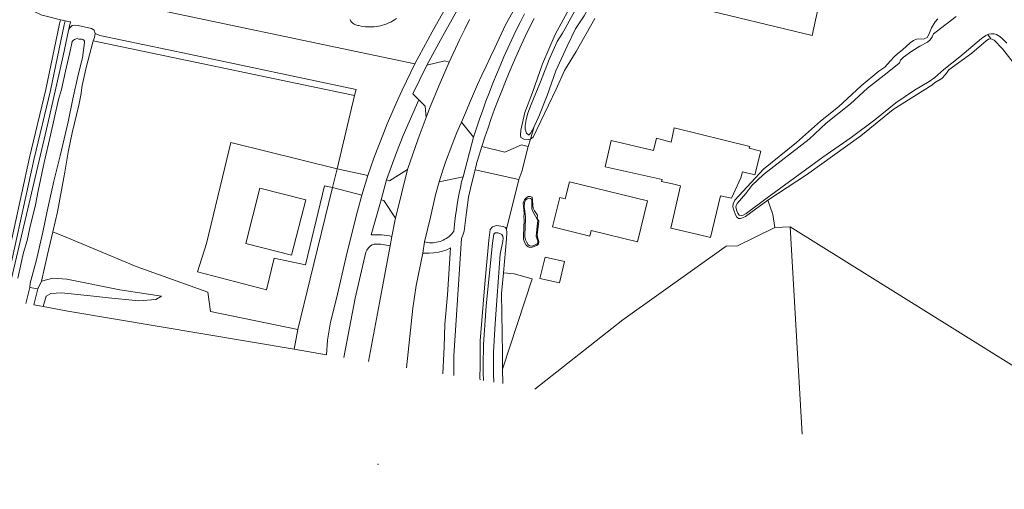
# Model space of a CAD drawing. Header units: metres. Extents: x 89888 to 94270, y 464165 to 468904.
# Tile 26 of 256: x 91269 to 91476, y 465131 to 465230. Entities that reach past the tile are written whole.
import ezdxf

# ---------------------------------------------------------------- set-up
doc = ezdxf.new("R2010")
doc.units = ezdxf.units.M
for name, color, linetype, lineweight in [('B_BEBOUWINGSGRENS_0', 251, 'CONTINUOUS', 13), ('G_GRENS_ALGEMEEN_0', 251, 'CONTINUOUS', 13), ('T_CULTUURGRENS_0', 251, 'CONTINUOUS', 13), ('T_HEK_LIJN_0', 251, 'CONTINUOUS', 13), ('V_WEGGRENS_0', 251, 'CONTINUOUS', 13), ('W_WATERGRENS_0', 251, 'CONTINUOUS', 13)]:
    doc.layers.add(name, color=color, linetype=linetype, lineweight=lineweight)

# ---------------------------------------------------------------- blocks, each defined once
blk = doc.blocks.new('OGT_BLOK4_ACAD_1_FMEBLOCK2')
at = {"layer": 'T_CULTUURGRENS_0'}
for p, q in [((-26.45, 4.51), (-26.46, 4.51)), ((26.46, -4.51), (-21.29, 3.53))]:
    blk.add_line(p, q, dxfattribs=at)

msp = doc.modelspace()

# ---------------------------------------------------------------- linework, layer by layer
at = {"layer": 'B_BEBOUWINGSGRENS_0'}
for points in [[(91421.25, 465198.34), (91423.83, 465197.73), (91425.12, 465202.71), (91422.66, 465203.29), (91422.76, 465203.64), (91406.84, 465207.58), (91406.2, 465204.59), (91403.05, 465205.41), (91402.42, 465202.85), (91393.5, 465204.97), (91392.22, 465199.41)], [(91392.22, 465199.41), (91404.28, 465196.74), (91404.15, 465196.29), (91406.46, 465195.8), (91408.17, 465195.4), (91406.11, 465186.47), (91411.91, 465185.13), (91414.51, 465184.45), (91416.58, 465193.29), (91418.88, 465192.76), (91420.88, 465197.03), (91421.25, 465198.34)], [(91381.15, 465186.71), (91389.05, 465184.78), (91389.32, 465185.92), (91399.07, 465183.55), (91401.18, 465192.21), (91384.7, 465196.22)], [(91384.7, 465196.22), (91383.83, 465192.64), (91382.67, 465192.92), (91381.15, 465186.71)], [(91329.08, 465192.39), (91319.39, 465194.86), (91316.42, 465183.22), (91326.11, 465180.75), (91329.08, 465192.39)], [(91378.45, 465175.84), (91382.63, 465174.89), (91383.66, 465179.42), (91379.59, 465180.34), (91378.45, 465175.84)]]:
    msp.add_lwpolyline(points, dxfattribs=at)
at = {"layer": 'G_GRENS_ALGEMEEN_0'}
for p, q in [((91371.41, 465184.2), (91370.78, 465176.99)), ((91370.61, 465156.65), (91370.64, 465153.64))]:
    msp.add_line(p, q, dxfattribs=at)
for points in [[(91390.07, 465230.71), (91386.13, 465223.76), (91383.66, 465219.74), (91381.93, 465215.8), (91377.04, 465205.66), (91376.48, 465205.25)], [(91426.6, 465192.33), (91421.88, 465188.89), (91421.21, 465188.59), (91420.82, 465188.46), (91420.37, 465188.51), (91420.05, 465188.78), (91419.72, 465189.28), (91419.38, 465190.21), (91419.2, 465190.95), (91419.26, 465191.59), (91419.58, 465192.33), (91423.04, 465196.07), (91425.68, 465198.88), (91432.6, 465204.54), (91437.71, 465209.02), (91441.49, 465212.05), (91446.25, 465216.51), (91449.96, 465219.59), (91451.24, 465220.4), (91452.35, 465221.69), (91453.3, 465222.64), (91454.02, 465223.28), (91454.98, 465224.08), (91456.62, 465225.52), (91457.29, 465226.04), (91457.91, 465226.32), (91459.58, 465226.4), (91460.2, 465226.68), (91460.51, 465227.28), (91461.09, 465228.72), (91461.85, 465230), (91462.45, 465230.59)], [(91376.85, 465192.91), (91376.8, 465192.96), (91376.45, 465193.13), (91376.02, 465193.09), (91375.42, 465192.69), (91375.2, 465192.41), (91374.97, 465191.73), (91374.99, 465191.16)], [(91374.99, 465191.16), (91375.17, 465189.55), (91375.07, 465188.84), (91375.13, 465188.11), (91375.02, 465184.9), (91375.04, 465184.14), (91375.21, 465183.45), (91375.56, 465182.87), (91376.01, 465182.48), (91376.38, 465182.36), (91376.88, 465182.4), (91377.82, 465182.79), (91378.18, 465183.11), (91378.24, 465183.61), (91378.08, 465184.23), (91377.93, 465185.02), (91378.02, 465186.16), (91378.24, 465187.94), (91377.9, 465188.48), (91377.99, 465189.17), (91377.32, 465190.07), (91377.07, 465190.67), (91377.01, 465191.17), (91376.93, 465192.5), (91376.85, 465192.91)]]:
    msp.add_lwpolyline(points, dxfattribs=at)
at = {"layer": 'T_CULTUURGRENS_0'}
for p, q in [((91284.66, 465227.53), (91285.64, 465227.11)), ((91284.22, 465225.95), (91339.4, 465214.45)), ((91473.59, 465226.43), (91472.99, 465227.29)), ((91339.69, 465215.7), (91339.4, 465214.45)), ((91431.3, 465186.69), (91428.07, 465186.59)), ((91431.3, 465186.69), (91433.8, 465142.98)), ((91370.78, 465176.99), (91370.41, 465172.66)), ((91370.78, 465176.99), (91370.78, 465176.99)), ((91270.84, 465173.9), (91272.54, 465173.6)), ((91272.54, 465173.6), (91271.73, 465170.23)), ((91273.36, 465175.26), (91272.54, 465173.6)), ((91272.93, 465170.03), (91271.73, 465170.23)), ((91271.73, 465170.23), (91271.73, 465170.23)), ((91273.7, 465169.9), (91272.93, 465170.03)), ((91278.87, 465168.92), (91273.7, 465169.9))]:
    msp.add_line(p, q, dxfattribs=at)
for points in [[(91376.48, 465205.25), (91376.15, 465205.17), (91375.08, 465205.24), (91374.49, 465205.58), (91374.4, 465206.06), (91374.49, 465207.1), (91375.32, 465210.87), (91376.93, 465215.09), (91379.03, 465221.12), (91381.74, 465227.28), (91385.1, 465233.5), (91388.66, 465238.55), (91390.84, 465242.42), (91395.35, 465248.97), (91399.56, 465253.9), (91404.9, 465260.42), (91409.16, 465264.91), (91414.98, 465270.59), (91418.9, 465274.35), (91422.93, 465278.16), (91428.57, 465282.68), (91432.36, 465285.61)], [(91284.66, 465227.53), (91284.5, 465226.67), (91284.22, 465225.95)], [(91284.22, 465225.95), (91284.13, 465225.71), (91282.73, 465220.33), (91281.93, 465216.57), (91281.62, 465214.53), (91281.22, 465212.37), (91279.79, 465206.57), (91278.99, 465202.47), (91278.23, 465198.25), (91278.02, 465197.11), (91276.69, 465189.86), (91275.69, 465185.65)], [(91473.59, 465226.43), (91473.14, 465226.36), (91472.62, 465226.01), (91469.63, 465223.34), (91464.78, 465219.88), (91464.04, 465218.86), (91463.25, 465218.05), (91461.73, 465217.09), (91461.15, 465216.62), (91452.99, 465211.46), (91446.17, 465205.93), (91434.72, 465197.73), (91426.6, 465192.33)], [(91495.07, 465199.64), (91487.47, 465209.47), (91480.68, 465218.45), (91476.05, 465224.28), (91474.35, 465226.14), (91473.59, 465226.43)], [(91365.85, 465157.48), (91365.87, 465162.68), (91366.88, 465174.72), (91367.74, 465183.88), (91368.02, 465186.13), (91368.48, 465186.72), (91369.36, 465186.97), (91370.71, 465186.82), (91371.26, 465186.55), (91371.44, 465186.22)], [(91502.94, 465131.32), (91506.77, 465139.64), (91431.3, 465186.69)], [(91275.69, 465185.65), (91274.57, 465180.91), (91273.36, 465175.26)], [(91273.7, 465169.9), (91274.32, 465172.11), (91275.29, 465172.62), (91277.58, 465172.77), (91284.99, 465172), (91286.74, 465171.82), (91293.87, 465171.08), (91297.45, 465171.37), (91298.62, 465172.1), (91289.84, 465173.4), (91278.66, 465175.68), (91275.72, 465175.86), (91273.36, 465175.26)], [(91370.41, 465172.66), (91370.6, 465160.01), (91370.61, 465156.65)], [(91365.86, 465154.42), (91365.83, 465154.79), (91365.85, 465157.48)]]:
    msp.add_lwpolyline(points, dxfattribs=at)
at = {"layer": 'T_HEK_LIJN_0'}
for p, q in [((91376.48, 465205.25), (91377.27, 465207.89)), ((91376, 465203.64), (91376.48, 465205.25)), ((91371.44, 465186.22), (91374.04, 465196.73)), ((91373.05, 465176.8), (91370.78, 465176.99)), ((91327.38, 465165.04), (91308.99, 465168.82)), ((91327.38, 465165.04), (91326.61, 465160.88)), ((91370.64, 465153.64), (91370.61, 465156.65))]:
    msp.add_line(p, q, dxfattribs=at)
for points in [[(91453, 465255.29), (91449.05, 465250.52), (91444.82, 465252.83), (91441.64, 465253.36), (91435.96, 465227.12), (91410.85, 465233.13), (91397.77, 465236.07), (91393.45, 465236.75)], [(91285.64, 465227.11), (91304.49, 465223.15), (91339.69, 465215.7)], [(91374.04, 465196.73), (91374.64, 465198.37), (91376, 465203.64)], [(91334.76, 465194.99), (91329.99, 465175.77), (91327.38, 465165.04)], [(91426.6, 465192.33), (91427.61, 465189.29), (91428.07, 465186.59)], [(91371.41, 465184.2), (91371.5, 465185.53), (91371.44, 465186.22)], [(91428.07, 465186.59), (91420.2, 465182.68), (91417.79, 465182.64), (91395.98, 465167.1), (91377.43, 465152.49), (91377.43, 465152.49)], [(91308.99, 465168.82), (91308.44, 465172.92), (91293.32, 465178.34), (91279, 465184.32), (91275.69, 465185.65)], [(91370.78, 465176.99), (91370.78, 465176.99), (91371.41, 465184.2)], [(91370.61, 465156.65), (91376.88, 465175.71), (91373.05, 465176.8)]]:
    msp.add_lwpolyline(points, dxfattribs=at)
at = {"layer": 'V_WEGGRENS_0'}
for p, q in [((91277.35, 465230.44), (91278.31, 465230.22)), ((91279.43, 465230.02), (91278.31, 465230.22)), ((91279.04, 465228.18), (91279.43, 465230.02)), ((91352.13, 465221.09), (91349.41, 465215.53)), ((91357.2, 465216.63), (91359.32, 465221.48)), ((91339.4, 465214.45), (91335.7, 465198.97)), ((91354.46, 465209.77), (91352.77, 465205.3)), ((91364.46, 465205.66), (91361.97, 465208.82)), ((91352.77, 465205.3), (91350.54, 465198.81)), ((91362.27, 465197.28), (91364.46, 465205.66)), ((91335.7, 465198.97), (91334.76, 465194.99)), ((91342.15, 465197.55), (91335.7, 465198.97)), ((91348.02, 465188.57), (91350.54, 465198.81)), ((91364.83, 465198.78), (91374.04, 465196.73)), ((91340.94, 465193.38), (91342.15, 465197.55)), ((91346.11, 465196.65), (91344.98, 465192.45)), ((91357.26, 465196.23), (91362.27, 465197.28)), ((91340.94, 465193.38), (91334.76, 465194.99)), ((91339.99, 465190.04), (91340.94, 465193.38)), ((91347.27, 465184.67), (91346.89, 465182.73)), ((91346.89, 465182.73), (91344.64, 465170.7)), ((91354.12, 465183.55), (91353.76, 465181.16)), ((91370.78, 465176.99), (91373.05, 465176.8)), ((91326.61, 465160.88), (91333.43, 465159.73)), ((91333.43, 465159.73), (91333.43, 465159.73)), ((91344.33, 465136.49), (91344.31, 465136.72))]:
    msp.add_line(p, q, dxfattribs=at)
for points in [[(91354.65, 465220.82), (91358.01, 465227), (91362.93, 465235.92), (91370.97, 465249.86), (91371.01, 465249.93), (91371.05, 465250), (91372.34, 465252.14), (91373.65, 465254.27), (91374.97, 465256.38), (91376.31, 465258.49), (91377.66, 465260.58), (91379.04, 465262.67), (91380.43, 465264.74), (91381.84, 465266.8), (91383.26, 465268.85), (91384.7, 465270.89), (91386.16, 465272.91), (91387.63, 465274.93), (91389.42, 465269.88)], [(91374.76, 465260.47), (91373.47, 465258.46), (91372.2, 465256.43), (91370.94, 465254.39), (91369.7, 465252.34), (91368.47, 465250.28), (91368.31, 465250), (91360.77, 465236.8), (91355.77, 465227.86), (91352.13, 465221.09)], [(91277.35, 465230.44), (91274.33, 465231.17), (91273.41, 465231.41), (91271.61, 465232.23), (91269.95, 465233.56), (91269.09, 465234.87), (91268.16, 465236.84), (91267.83, 465238.98), (91268.14, 465241.01), (91269.21, 465245.88)], [(91361.97, 465208.82), (91362.79, 465210.81), (91363.62, 465212.79), (91364.48, 465214.77), (91365.35, 465216.73), (91366.24, 465218.7), (91367.15, 465220.65), (91368.07, 465222.59), (91369.01, 465224.53), (91371.24, 465229.37), (91376.23, 465238.29)], [(91352.13, 465221.09), (91287.22, 465234.85), (91286.78, 465234.94)], [(91375.2, 465231.67), (91374.3, 465229.87), (91373.42, 465228.06), (91372.56, 465226.24), (91371.71, 465224.41), (91370.9, 465222.58), (91370.1, 465220.73), (91369.32, 465218.88), (91368.56, 465217.01), (91367.82, 465215.14), (91367.11, 465213.26), (91366.41, 465211.37), (91365.74, 465209.47), (91365.09, 465207.57), (91364.46, 465205.66)], [(91264.26, 465171.49), (91270.82, 465201.36), (91274.27, 465215.72), (91277.16, 465229.59), (91277.35, 465230.44)], [(91278.31, 465230.22), (91278.12, 465229.38), (91275.23, 465215.5), (91271.78, 465201.14), (91265.23, 465171.33)], [(91338.42, 465230.48), (91338.52, 465230.29), (91338.63, 465230.1), (91338.77, 465229.93), (91338.92, 465229.77), (91339.09, 465229.63), (91339.27, 465229.51), (91339.46, 465229.4), (91339.66, 465229.32), (91339.87, 465229.25), (91340.09, 465229.21), (91340.3, 465229.19), (91340.75, 465229.09), (91341.21, 465229.01), (91341.66, 465228.95), (91342.12, 465228.92), (91342.58, 465228.91), (91343.04, 465228.92), (91343.5, 465228.95), (91343.96, 465229), (91344.41, 465229.07), (91344.87, 465229.17), (91345.31, 465229.28), (91345.75, 465229.42), (91346.18, 465229.58), (91346.61, 465229.76), (91347.02, 465229.95), (91347.43, 465230.17), (91347.82, 465230.41), (91348.21, 465230.66)], [(91363.62, 465230.45), (91362.63, 465228.45), (91361.66, 465226.44), (91361.5, 465226.19), (91359.32, 465221.48)], [(91366.23, 465203.67), (91366.88, 465205.65), (91367.54, 465207.63), (91368.23, 465209.6), (91368.94, 465211.56), (91369.67, 465213.51), (91370.42, 465215.45), (91371.2, 465217.39), (91372, 465219.31), (91372.82, 465221.23), (91373.66, 465223.14), (91374.53, 465225.03), (91375.41, 465226.92), (91376.32, 465228.8), (91377.25, 465230.66)], [(91266.72, 465174.61), (91274.69, 465208.53), (91277.89, 465222.82), (91279.04, 465228.18)], [(91279.04, 465228.18), (91279.28, 465228.71), (91279.79, 465229.18), (91280.24, 465229.29), (91281.1, 465229.18), (91283.89, 465228.59)], [(91283.89, 465228.59), (91284.41, 465228.24), (91284.66, 465227.53)], [(91359.32, 465221.48), (91358.4, 465221.79), (91354.65, 465220.82)], [(91354.65, 465220.82), (91351.69, 465214.82), (91352.97, 465213.5)], [(91349.41, 465215.53), (91348.6, 465213.77), (91347.81, 465212), (91347.03, 465210.22), (91346.27, 465208.43), (91345.54, 465206.64), (91344.82, 465204.83), (91344.12, 465203.02), (91343.44, 465201.2), (91342.79, 465199.38), (91342.15, 465197.55)], [(91354.46, 465209.77), (91355.2, 465211.73), (91357.2, 465216.63)], [(91346.11, 465196.65), (91348.22, 465202.44), (91349.61, 465205.99), (91352.97, 465213.5)], [(91352.97, 465213.5), (91354.26, 465212.17), (91354.46, 465209.77)], [(91361.97, 465208.82), (91361.54, 465207.91), (91360.99, 465206.64), (91360.46, 465205.36), (91359.95, 465204.08), (91359.46, 465202.79), (91358.98, 465201.49), (91358.52, 465200.18), (91358.09, 465198.87), (91357.66, 465197.56), (91357.26, 465196.23)], [(91335.7, 465198.97), (91313.28, 465204.54), (91312.04, 465199.21)], [(91366.23, 465203.67), (91365.31, 465200.73), (91365.21, 465200.34), (91365.11, 465199.95), (91365.01, 465199.56), (91364.92, 465199.17), (91364.83, 465198.78)], [(91376, 465203.64), (91374.57, 465204), (91371.1, 465202.45), (91366.23, 465203.67)], [(91312.04, 465199.21), (91308.14, 465183.22), (91306.24, 465177.21), (91320.78, 465173.42), (91322.44, 465180.08), (91329.05, 465178.68), (91333.05, 465195.35), (91334.76, 465194.99)], [(91350.54, 465198.81), (91346.76, 465196.44), (91346.11, 465196.65)], [(91361.94, 465184.28), (91362.25, 465184.95), (91362.49, 465185.8), (91362.97, 465189.75), (91363.43, 465192.96), (91364.03, 465195.69), (91364.83, 465198.78)], [(91362.27, 465197.28), (91361.96, 465196.21), (91361.7, 465195.04), (91361.46, 465193.86), (91361.24, 465192.68), (91361.04, 465191.5), (91360.86, 465190.31), (91360.7, 465189.12), (91360.55, 465187.93), (91360.35, 465185.79), (91360.13, 465185.5), (91359.88, 465185.22), (91359.62, 465184.96), (91359.34, 465184.71), (91359.05, 465184.49), (91358.74, 465184.28), (91358.43, 465184.09), (91358.1, 465183.92), (91357.76, 465183.77), (91357.41, 465183.65), (91357.05, 465183.54), (91356.69, 465183.46), (91356.32, 465183.41), (91355.96, 465183.37), (91355.58, 465183.36), (91355.21, 465183.37), (91354.85, 465183.41), (91354.48, 465183.47), (91354.12, 465183.55)], [(91354.12, 465183.55), (91355.39, 465188.76), (91356.46, 465193.45), (91357.26, 465196.23)], [(91347.27, 465184.67), (91346.73, 465184.79), (91346.19, 465184.88), (91345.64, 465184.96), (91345.09, 465185.01), (91344.54, 465185.04), (91343.99, 465185.05), (91343.44, 465185.04), (91342.89, 465185.01), (91344.85, 465191.95), (91344.98, 465192.45)], [(91344.98, 465192.45), (91345.57, 465192.31), (91348.02, 465188.57)], [(91333.43, 465159.73), (91333.67, 465162.78), (91334.34, 465166.61), (91335.59, 465171.6), (91337.59, 465180.49), (91339.52, 465188.13), (91339.99, 465190.04)], [(91348.02, 465188.57), (91347.86, 465187.93), (91347.27, 465184.67)], [(91360.31, 465155.33), (91360.31, 465155.34), (91360.36, 465159.51), (91361.94, 465184.28)], [(91337.12, 465159.13), (91339.51, 465171.67), (91341.76, 465181.37), (91341.96, 465181.83), (91342.3, 465182.31), (91342.72, 465182.72), (91343.07, 465182.94), (91343.55, 465183.09), (91344.95, 465183.05), (91346.89, 465182.73)], [(91353.76, 465181.16), (91355.11, 465181.15), (91356.04, 465181.21), (91357.11, 465181.36), (91357.92, 465181.55), (91358.86, 465181.86), (91359.6, 465182.27)], [(91359.6, 465182.27), (91358.96, 465172.39), (91358.43, 465166.09), (91358.28, 465161.4), (91358.02, 465155.71)], [(91351.7, 465169.58), (91352.38, 465174.31), (91353.76, 465181.16)], [(91344.64, 465170.7), (91342.3, 465158.28), (91342.3, 465158.28)], [(91350.33, 465156.96), (91350.33, 465156.97), (91351.7, 465169.58)]]:
    msp.add_lwpolyline(points, dxfattribs=at)
at = {"layer": 'W_WATERGRENS_0'}
for p, q in [((91472.99, 465227.29), (91473.15, 465227.36)), ((91270.04, 465170.52), (91270.84, 465173.9))]:
    msp.add_line(p, q, dxfattribs=at)
for points in [[(91377.27, 465207.89), (91378.25, 465210.02), (91379.99, 465214.46), (91381.86, 465219.64), (91384.26, 465224.85), (91385.96, 465228.5), (91387.85, 465231.25), (91389.26, 465233.78), (91390.99, 465236.76), (91391.7, 465237.98), (91392.21, 465238.97), (91393.35, 465240.83), (91396.91, 465245.99), (91401.57, 465251.54), (91406.06, 465257.01), (91408.43, 465259.73), (91413.73, 465264.92), (91419.07, 465270.29), (91422.48, 465273.76), (91425.73, 465276.58)], [(91386.68, 465233.87), (91383.79, 465228.59), (91383.25, 465227.6), (91382.13, 465225.86), (91380.42, 465222.04), (91378.59, 465217.34), (91376.65, 465212.57), (91375.96, 465210.7), (91375.6, 465209.35), (91375.41, 465208.14), (91375.4, 465207.36), (91375.51, 465206.9), (91375.67, 465206.47), (91376.05, 465206.16), (91376.19, 465206.16), (91376.57, 465206.53), (91376.94, 465207.16), (91377.27, 465207.89)], [(91466.34, 465231.09), (91462.09, 465227.9), (91461.52, 465227.48), (91461.23, 465226.81), (91460.8, 465226.22), (91460.25, 465225.73), (91458.65, 465224.88), (91456.98, 465223.82), (91455.18, 465222.54), (91454.58, 465221.93), (91454.37, 465221.33), (91454.22, 465221.19), (91451.09, 465218.7), (91447.62, 465216.02), (91444.02, 465212.71), (91438.89, 465208.61), (91435.27, 465205.25), (91425.69, 465197.77), (91423.2, 465195.41), (91421.91, 465193.77), (91420.07, 465191.64), (91419.87, 465191.21), (91419.84, 465190.84), (91420.02, 465190.09)], [(91473.15, 465227.36), (91473.69, 465227.48), (91474.34, 465227.45), (91474.79, 465227.3), (91475.52, 465226.87), (91476.11, 465226.39), (91476.99, 465225.46)], [(91277.25, 465201.67), (91278.94, 465208.86), (91279.93, 465213.77), (91281.11, 465219.07), (91281.99, 465222.39), (91282.29, 465224.57), (91282.41, 465225.66), (91282.39, 465225.88), (91282.25, 465226.12), (91282.08, 465226.28), (91281.82, 465226.34), (91281.23, 465226.35), (91280.85, 465226.45), (91280.28, 465226.24), (91280.06, 465226.1), (91279.82, 465225.82), (91279.43, 465224.14), (91278.41, 465219.55), (91277.53, 465215.71), (91276.93, 465213.56), (91275.24, 465206.07), (91273.9, 465200.27), (91272.66, 465194.3), (91272.04, 465191.39), (91270.89, 465186.53), (91270.3, 465183.86), (91269.5, 465181.28), (91268.36, 465175.88)], [(91453.56, 465212.86), (91457.53, 465215.58), (91460.62, 465217.42), (91461.78, 465218.24), (91463.73, 465219.94), (91467.06, 465222.57), (91471.67, 465226.44), (91472.55, 465227.08), (91472.99, 465227.29)], [(91420.02, 465190.09), (91420.27, 465189.57), (91420.55, 465189.21), (91421.05, 465189.08), (91421.38, 465189.15), (91422.01, 465189.56), (91426.46, 465192.82), (91438.16, 465201.44), (91444.12, 465205.58), (91449.13, 465209.32), (91453.56, 465212.86)], [(91270.84, 465173.9), (91270.96, 465174.81), (91272.18, 465179.47), (91273.61, 465185.59), (91274.56, 465190.01), (91275.93, 465196.36), (91277.25, 465201.67)], [(91376.51, 465192.71), (91376.37, 465192.78), (91375.8, 465192.62), (91375.49, 465192.39), (91375.21, 465191.85), (91375.18, 465190.88), (91375.22, 465190.57), (91375.45, 465188.8), (91375.46, 465188.04), (91375.35, 465186.97), (91375.31, 465184.58), (91375.44, 465184), (91375.67, 465183.52), (91376.04, 465182.95), (91376.39, 465182.68), (91376.75, 465182.65), (91377.2, 465182.81), (91377.88, 465183.13), (91378.05, 465183.46), (91378.08, 465183.77), (91377.92, 465184.15), (91377.71, 465184.75), (91377.77, 465185.41), (91378, 465187.55), (91378.03, 465188.02)], [(91378.03, 465188.02), (91377.89, 465188.36), (91376.92, 465190.09), (91376.79, 465190.52), (91376.77, 465190.97), (91376.81, 465192.18), (91376.75, 465192.51), (91376.51, 465192.71)], [(91370.1, 465180.96), (91370.64, 465183.66), (91370.72, 465184.26), (91370.66, 465184.78), (91370.45, 465185.07), (91370.05, 465185.34), (91369.58, 465185.46), (91369.08, 465185.45), (91368.79, 465185.14), (91368.47, 465183.29), (91367.12, 465170.02), (91366.6, 465161.88), (91366.54, 465157.36)], [(91368.7, 465156.98), (91368.69, 465160.28), (91369.02, 465166.29), (91370.1, 465180.96)], [(91366.54, 465157.36), (91366.52, 465155.97), (91366.6, 465154.3)], [(91368.77, 465153.95), (91368.7, 465155.53), (91368.7, 465156.98)]]:
    msp.add_lwpolyline(points, dxfattribs=at)

# ---------------------------------------------------------------- block references
at = {"layer": 'T_CULTUURGRENS_0'}
msp.add_blockref('OGT_BLOK4_ACAD_1_FMEBLOCK2', (91300.16, 465165.39), dxfattribs=at)

doc.saveas('drawing.dxf')
